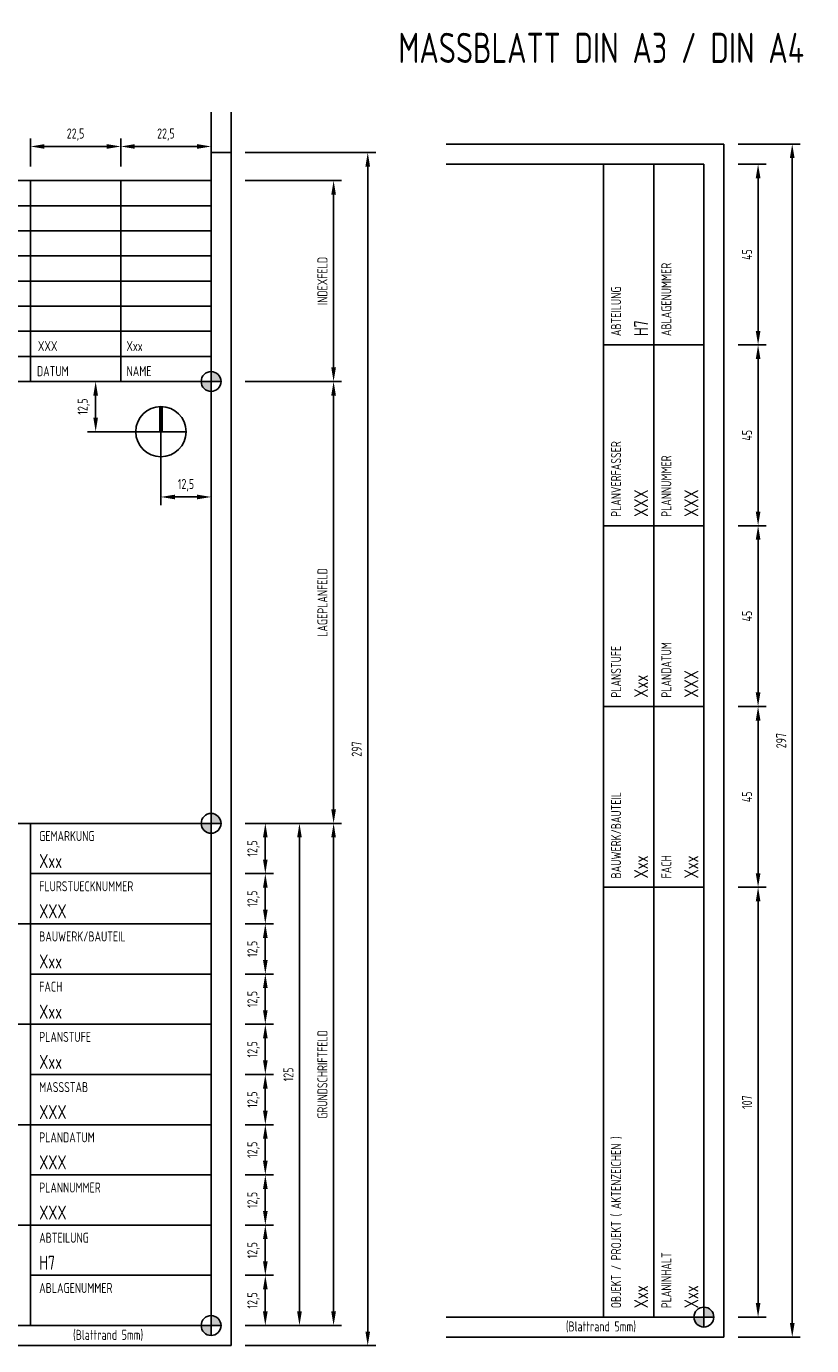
# Model space of a CAD drawing. Extents: x 5350 to 6500, y 9290 to 9979.
# Tile 5 of 5: x 6304 to 6500, y 9651 to 9979. Entities that reach past the tile are written whole.
import ezdxf
from ezdxf.enums import TextEntityAlignment as Align

# ---------------------------------------------------------------- set-up
doc = ezdxf.new("R2010")
doc.units = 0
doc.header["$LTSCALE"] = 0.5
doc.header["$MEASUREMENT"] = 0
doc.layers.get('Defpoints').update_dxf_attribs({"color": 1, "linetype": 'CONTINUOUS'})
for name, color, linetype in [('Z__B', 7, 'CONTINUOUS'), ('Z__T', 7, 'CONTINUOUS'), ('Z_GSF', 7, 'CONTINUOUS'), ('Z_IDX', 7, 'CONTINUOUS'), ('Z_IDX_T', 7, 'CONTINUOUS'), ('Z_LP', 255, 'CONTINUOUS'), ('Z_RAND', 7, 'CONTINUOUS')]:
    doc.layers.add(name, color=color, linetype=linetype)
doc.layers.add('Z_GSF_T', color=253, linetype='CONTINUOUS', lineweight=35)
doc.styles.add('ISOCP', font='isocp.shx', dxfattribs={"width": 0.8})
doc.dimstyles.new('LHM', dxfattribs={"dimtxt": 2.5, "dimasz": 3.5, "dimexe": 2, "dimexo": 0, "dimgap": 1.5, "dimtad": 1, "dimdec": 1, "dimtxsty": 'ISOCP', "dimcen": 0.09, "dimadec": 0, "dimazin": 0, "dimtfac": 1, "dimtdec": 1, "dimtmove": 0, "dimatfit": 3, "dimfxl": 1, "dimtolj": 1, "dimtzin": 0, "dimarcsym": 0})

# ---------------------------------------------------------------- blocks, each defined once
blk = doc.blocks.new('*D10')
at = {"layer": 'Defpoints', "color": 0, "transparency": 16777216}
for p in [(6358.78, 9668.38), (6363.78, 9668.38), (6358.78, 9655.88)]:
    blk.add_point(p, dxfattribs=at)
at = {"layer": 'Z__B', "color": 0, "lineweight": -2, "transparency": 16777216}
for p, q in [((6358.78, 9668.38), (6365.78, 9668.38)), ((6363.78, 9659.38), (6363.78, 9664.88)), ((6358.78, 9655.88), (6365.78, 9655.88))]:
    blk.add_line(p, q, dxfattribs=at)
at = {"layer": 'Z__B', "color": 0, "transparency": 16777216}
for points in [[(6363.2, 9664.88), (6364.36, 9664.88), (6363.78, 9668.38)], [(6363.2, 9659.38), (6364.36, 9659.38), (6363.78, 9655.88)]]:
    blk.add_solid(points, dxfattribs=at)
at = {"layer": 'Z__B', "color": 0, "transparency": 16777216, "insert": (6360.84, 9662.13), "char_height": 2.5, "attachment_point": 5, "rotation": 90, "style": 'ISOCP'}
blk.add_mtext('\\A1;12,5', dxfattribs=at)
blk = doc.blocks.new('*D11')
at = {"layer": 'Defpoints', "color": 0, "transparency": 16777216}
for p in [(6358.78, 9680.88), (6363.78, 9680.88), (6358.78, 9668.38)]:
    blk.add_point(p, dxfattribs=at)
at = {"layer": 'Z__B', "color": 0, "lineweight": -2, "transparency": 16777216}
for p, q in [((6358.78, 9680.88), (6365.78, 9680.88)), ((6363.78, 9671.88), (6363.78, 9677.38)), ((6358.78, 9668.38), (6365.78, 9668.38))]:
    blk.add_line(p, q, dxfattribs=at)
at = {"layer": 'Z__B', "color": 0, "transparency": 16777216}
for points in [[(6363.2, 9677.38), (6364.36, 9677.38), (6363.78, 9680.88)], [(6363.2, 9671.88), (6364.36, 9671.88), (6363.78, 9668.38)]]:
    blk.add_solid(points, dxfattribs=at)
at = {"layer": 'Z__B', "color": 0, "transparency": 16777216, "insert": (6360.84, 9674.63), "char_height": 2.5, "attachment_point": 5, "rotation": 90, "style": 'ISOCP'}
blk.add_mtext('\\A1;12,5', dxfattribs=at)
blk = doc.blocks.new('*D12')
at = {"layer": 'Defpoints', "color": 0, "transparency": 16777216}
for p in [(6358.78, 9693.38), (6363.78, 9693.38), (6358.78, 9680.88)]:
    blk.add_point(p, dxfattribs=at)
at = {"layer": 'Z__B', "color": 0, "lineweight": -2, "transparency": 16777216}
for p, q in [((6358.78, 9693.38), (6365.78, 9693.38)), ((6363.78, 9684.38), (6363.78, 9689.88)), ((6358.78, 9680.88), (6365.78, 9680.88))]:
    blk.add_line(p, q, dxfattribs=at)
at = {"layer": 'Z__B', "color": 0, "transparency": 16777216}
for points in [[(6363.2, 9689.88), (6364.36, 9689.88), (6363.78, 9693.38)], [(6363.2, 9684.38), (6364.36, 9684.38), (6363.78, 9680.88)]]:
    blk.add_solid(points, dxfattribs=at)
at = {"layer": 'Z__B', "color": 0, "transparency": 16777216, "insert": (6360.84, 9687.13), "char_height": 2.5, "attachment_point": 5, "rotation": 90, "style": 'ISOCP'}
blk.add_mtext('\\A1;12,5', dxfattribs=at)
blk = doc.blocks.new('*D13')
at = {"layer": 'Defpoints', "color": 0, "transparency": 16777216}
for p in [(6358.78, 9705.88), (6363.78, 9705.88), (6358.78, 9693.38)]:
    blk.add_point(p, dxfattribs=at)
at = {"layer": 'Z__B', "color": 0, "lineweight": -2, "transparency": 16777216}
for p, q in [((6358.78, 9705.88), (6365.78, 9705.88)), ((6363.78, 9696.88), (6363.78, 9702.38)), ((6358.78, 9693.38), (6365.78, 9693.38))]:
    blk.add_line(p, q, dxfattribs=at)
at = {"layer": 'Z__B', "color": 0, "transparency": 16777216}
for points in [[(6363.2, 9702.38), (6364.36, 9702.38), (6363.78, 9705.88)], [(6363.2, 9696.88), (6364.36, 9696.88), (6363.78, 9693.38)]]:
    blk.add_solid(points, dxfattribs=at)
at = {"layer": 'Z__B', "color": 0, "transparency": 16777216, "insert": (6360.84, 9699.63), "char_height": 2.5, "attachment_point": 5, "rotation": 90, "style": 'ISOCP'}
blk.add_mtext('\\A1;12,5', dxfattribs=at)
blk = doc.blocks.new('*D14')
at = {"layer": 'Defpoints', "color": 0, "transparency": 16777216}
for p in [(6358.78, 9718.38), (6363.78, 9718.38), (6358.78, 9705.88)]:
    blk.add_point(p, dxfattribs=at)
at = {"layer": 'Z__B', "color": 0, "lineweight": -2, "transparency": 16777216}
for p, q in [((6358.78, 9718.38), (6365.78, 9718.38)), ((6363.78, 9709.38), (6363.78, 9714.88)), ((6358.78, 9705.88), (6365.78, 9705.88))]:
    blk.add_line(p, q, dxfattribs=at)
at = {"layer": 'Z__B', "color": 0, "transparency": 16777216}
for points in [[(6363.2, 9714.88), (6364.36, 9714.88), (6363.78, 9718.38)], [(6363.2, 9709.38), (6364.36, 9709.38), (6363.78, 9705.88)]]:
    blk.add_solid(points, dxfattribs=at)
at = {"layer": 'Z__B', "color": 0, "transparency": 16777216, "insert": (6360.84, 9712.13), "char_height": 2.5, "attachment_point": 5, "rotation": 90, "style": 'ISOCP'}
blk.add_mtext('\\A1;12,5', dxfattribs=at)
blk = doc.blocks.new('*D15')
at = {"layer": 'Defpoints', "color": 0, "transparency": 16777216}
for p in [(6358.78, 9730.88), (6363.78, 9730.88), (6358.78, 9718.38)]:
    blk.add_point(p, dxfattribs=at)
at = {"layer": 'Z__B', "color": 0, "lineweight": -2, "transparency": 16777216}
for p, q in [((6358.78, 9730.88), (6365.78, 9730.88)), ((6363.78, 9721.88), (6363.78, 9727.38)), ((6358.78, 9718.38), (6365.78, 9718.38))]:
    blk.add_line(p, q, dxfattribs=at)
at = {"layer": 'Z__B', "color": 0, "transparency": 16777216}
for points in [[(6363.2, 9727.38), (6364.36, 9727.38), (6363.78, 9730.88)], [(6363.2, 9721.88), (6364.36, 9721.88), (6363.78, 9718.38)]]:
    blk.add_solid(points, dxfattribs=at)
at = {"layer": 'Z__B', "color": 0, "transparency": 16777216, "insert": (6360.84, 9724.63), "char_height": 2.5, "attachment_point": 5, "rotation": 90, "style": 'ISOCP'}
blk.add_mtext('\\A1;12,5', dxfattribs=at)
blk = doc.blocks.new('*D16')
at = {"layer": 'Defpoints', "color": 0, "transparency": 16777216}
for p in [(6358.78, 9743.38), (6363.78, 9743.38), (6358.78, 9730.88)]:
    blk.add_point(p, dxfattribs=at)
at = {"layer": 'Z__B', "color": 0, "lineweight": -2, "transparency": 16777216}
for p, q in [((6358.78, 9743.38), (6365.78, 9743.38)), ((6363.78, 9734.38), (6363.78, 9739.88)), ((6358.78, 9730.88), (6365.78, 9730.88))]:
    blk.add_line(p, q, dxfattribs=at)
at = {"layer": 'Z__B', "color": 0, "transparency": 16777216}
for points in [[(6363.2, 9739.88), (6364.36, 9739.88), (6363.78, 9743.38)], [(6363.2, 9734.38), (6364.36, 9734.38), (6363.78, 9730.88)]]:
    blk.add_solid(points, dxfattribs=at)
at = {"layer": 'Z__B', "color": 0, "transparency": 16777216, "insert": (6360.84, 9737.13), "char_height": 2.5, "attachment_point": 5, "rotation": 90, "style": 'ISOCP'}
blk.add_mtext('\\A1;12,5', dxfattribs=at)
blk = doc.blocks.new('*D17')
at = {"layer": 'Defpoints', "color": 0, "transparency": 16777216}
for p in [(6358.78, 9755.88), (6363.78, 9755.88), (6358.78, 9743.38)]:
    blk.add_point(p, dxfattribs=at)
at = {"layer": 'Z__B', "color": 0, "lineweight": -2, "transparency": 16777216}
for p, q in [((6358.78, 9755.88), (6365.78, 9755.88)), ((6363.78, 9746.88), (6363.78, 9752.38)), ((6358.78, 9743.38), (6365.78, 9743.38))]:
    blk.add_line(p, q, dxfattribs=at)
at = {"layer": 'Z__B', "color": 0, "transparency": 16777216}
for points in [[(6363.2, 9752.38), (6364.36, 9752.38), (6363.78, 9755.88)], [(6363.2, 9746.88), (6364.36, 9746.88), (6363.78, 9743.38)]]:
    blk.add_solid(points, dxfattribs=at)
at = {"layer": 'Z__B', "color": 0, "transparency": 16777216, "insert": (6360.84, 9749.63), "char_height": 2.5, "attachment_point": 5, "rotation": 90, "style": 'ISOCP'}
blk.add_mtext('\\A1;12,5', dxfattribs=at)
blk = doc.blocks.new('*D18')
at = {"layer": 'Defpoints', "color": 0, "transparency": 16777216}
for p in [(6358.78, 9768.38), (6363.78, 9768.38), (6358.78, 9755.88)]:
    blk.add_point(p, dxfattribs=at)
at = {"layer": 'Z__B', "color": 0, "lineweight": -2, "transparency": 16777216}
for p, q in [((6358.78, 9768.38), (6365.78, 9768.38)), ((6363.78, 9759.38), (6363.78, 9764.88)), ((6358.78, 9755.88), (6365.78, 9755.88))]:
    blk.add_line(p, q, dxfattribs=at)
at = {"layer": 'Z__B', "color": 0, "transparency": 16777216}
for points in [[(6363.2, 9764.88), (6364.36, 9764.88), (6363.78, 9768.38)], [(6363.2, 9759.38), (6364.36, 9759.38), (6363.78, 9755.88)]]:
    blk.add_solid(points, dxfattribs=at)
at = {"layer": 'Z__B', "color": 0, "transparency": 16777216, "insert": (6360.84, 9762.13), "char_height": 2.5, "attachment_point": 5, "rotation": 90, "style": 'ISOCP'}
blk.add_mtext('\\A1;12,5', dxfattribs=at)
blk = doc.blocks.new('*D19')
at = {"layer": 'Defpoints', "color": 0, "transparency": 16777216}
for p in [(6358.78, 9780.88), (6363.78, 9780.88), (6358.78, 9768.38)]:
    blk.add_point(p, dxfattribs=at)
at = {"layer": 'Z__B', "color": 0, "lineweight": -2, "transparency": 16777216}
for p, q in [((6358.78, 9780.88), (6365.78, 9780.88)), ((6363.78, 9771.88), (6363.78, 9777.38)), ((6358.78, 9768.38), (6365.78, 9768.38))]:
    blk.add_line(p, q, dxfattribs=at)
at = {"layer": 'Z__B', "color": 0, "transparency": 16777216}
for points in [[(6363.2, 9777.38), (6364.36, 9777.38), (6363.78, 9780.88)], [(6363.2, 9771.88), (6364.36, 9771.88), (6363.78, 9768.38)]]:
    blk.add_solid(points, dxfattribs=at)
at = {"layer": 'Z__B', "color": 0, "transparency": 16777216, "insert": (6360.84, 9774.63), "char_height": 2.5, "attachment_point": 5, "rotation": 90, "style": 'ISOCP'}
blk.add_mtext('\\A1;12,5', dxfattribs=at)
blk = doc.blocks.new('*D20')
at = {"layer": 'Defpoints', "color": 0, "transparency": 16777216}
for p in [(6358.78, 9780.88), (6372.28, 9780.88), (6358.78, 9655.88)]:
    blk.add_point(p, dxfattribs=at)
at = {"layer": 'Z__B', "color": 0, "lineweight": -2, "transparency": 16777216}
for p, q in [((6358.78, 9780.88), (6374.28, 9780.88)), ((6372.28, 9659.38), (6372.28, 9777.38)), ((6358.78, 9655.88), (6374.28, 9655.88))]:
    blk.add_line(p, q, dxfattribs=at)
at = {"layer": 'Z__B', "color": 0, "transparency": 16777216}
for points in [[(6371.7, 9777.38), (6372.86, 9777.38), (6372.28, 9780.88)], [(6371.7, 9659.38), (6372.86, 9659.38), (6372.28, 9655.88)]]:
    blk.add_solid(points, dxfattribs=at)
at = {"layer": 'Z__B', "color": 0, "transparency": 16777216, "insert": (6369.53, 9718.38), "char_height": 2.5, "attachment_point": 5, "rotation": 90, "style": 'ISOCP'}
blk.add_mtext('\\A1;125', dxfattribs=at)
blk = doc.blocks.new('*D24')
at = {"layer": 'Defpoints', "color": 0, "transparency": 16777216}
for p in [(6327.78, 9949.38), (6305.28, 9944.38), (6327.78, 9944.38)]:
    blk.add_point(p, dxfattribs=at)
at = {"layer": 'Z__B', "color": 0, "lineweight": -2, "transparency": 16777216}
for p, q in [((6305.28, 9944.38), (6305.28, 9951.38)), ((6327.78, 9944.38), (6327.78, 9951.38)), ((6308.78, 9949.38), (6324.28, 9949.38))]:
    blk.add_line(p, q, dxfattribs=at)
at = {"layer": 'Z__B', "color": 0, "transparency": 16777216}
for points in [[(6308.78, 9949.96), (6308.78, 9948.8), (6305.28, 9949.38)], [(6324.28, 9949.96), (6324.28, 9948.8), (6327.78, 9949.38)]]:
    blk.add_solid(points, dxfattribs=at)
at = {"layer": 'Z__B', "color": 0, "transparency": 16777216, "insert": (6316.53, 9952.32), "char_height": 2.5, "attachment_point": 5, "style": 'ISOCP'}
blk.add_mtext('\\A1;22,5', dxfattribs=at)
blk = doc.blocks.new('*D25')
at = {"layer": 'Defpoints', "color": 0, "transparency": 16777216}
for p in [(6350.28, 9949.38), (6327.78, 9944.38), (6350.28, 9944.38)]:
    blk.add_point(p, dxfattribs=at)
at = {"layer": 'Z__B', "color": 0, "lineweight": -2, "transparency": 16777216}
for p, q in [((6327.78, 9944.38), (6327.78, 9951.38)), ((6350.28, 9944.38), (6350.28, 9951.38)), ((6331.28, 9949.38), (6346.78, 9949.38))]:
    blk.add_line(p, q, dxfattribs=at)
at = {"layer": 'Z__B', "color": 0, "transparency": 16777216}
for points in [[(6331.28, 9949.96), (6331.28, 9948.8), (6327.78, 9949.38)], [(6346.78, 9949.96), (6346.78, 9948.8), (6350.28, 9949.38)]]:
    blk.add_solid(points, dxfattribs=at)
at = {"layer": 'Z__B', "color": 0, "transparency": 16777216, "insert": (6339.03, 9952.32), "char_height": 2.5, "attachment_point": 5, "style": 'ISOCP'}
blk.add_mtext('\\A1;22,5', dxfattribs=at)
blk = doc.blocks.new('*D27')
at = {"layer": 'Defpoints', "color": 0, "transparency": 16777216}
for p in [(6321.53, 9890.88), (6331.53, 9890.88), (6331.53, 9878.38)]:
    blk.add_point(p, dxfattribs=at)
at = {"layer": 'Z__B', "color": 0, "lineweight": -2, "transparency": 16777216}
for p, q in [((6331.53, 9890.88), (6319.53, 9890.88)), ((6321.53, 9881.88), (6321.53, 9887.38)), ((6331.53, 9878.38), (6319.53, 9878.38))]:
    blk.add_line(p, q, dxfattribs=at)
at = {"layer": 'Z__B', "color": 0, "transparency": 16777216}
for points in [[(6320.95, 9887.38), (6322.11, 9887.38), (6321.53, 9890.88)], [(6320.95, 9881.88), (6322.11, 9881.88), (6321.53, 9878.38)]]:
    blk.add_solid(points, dxfattribs=at)
at = {"layer": 'Z__B', "color": 0, "transparency": 16777216, "insert": (6318.59, 9884.63), "char_height": 2.5, "attachment_point": 5, "rotation": 90, "style": 'ISOCP'}
blk.add_mtext('\\A1;12,5', dxfattribs=at)
blk = doc.blocks.new('*D28')
at = {"layer": 'Defpoints', "color": 0, "transparency": 16777216}
for p in [(6337.78, 9872.13), (6350.28, 9872.13), (6350.28, 9862.13)]:
    blk.add_point(p, dxfattribs=at)
at = {"layer": 'Z__B', "color": 0, "lineweight": -2, "transparency": 16777216}
for p, q in [((6337.78, 9872.13), (6337.78, 9860.13)), ((6350.28, 9872.13), (6350.28, 9860.13)), ((6341.28, 9862.13), (6346.78, 9862.13))]:
    blk.add_line(p, q, dxfattribs=at)
at = {"layer": 'Z__B', "color": 0, "transparency": 16777216}
for points in [[(6341.28, 9862.71), (6341.28, 9861.55), (6337.78, 9862.13)], [(6346.78, 9862.71), (6346.78, 9861.55), (6350.28, 9862.13)]]:
    blk.add_solid(points, dxfattribs=at)
at = {"layer": 'Z__B', "color": 0, "transparency": 16777216, "insert": (6344.03, 9865.07), "char_height": 2.5, "attachment_point": 5, "style": 'ISOCP'}
blk.add_mtext('\\A1;12,5', dxfattribs=at)
blk = doc.blocks.new('*D29')
at = {"layer": 'Defpoints', "color": 0, "transparency": 16777216}
for p in [(6358.78, 9780.88), (6380.78, 9780.88), (6358.78, 9655.88)]:
    blk.add_point(p, dxfattribs=at)
at = {"layer": 'Z__B', "color": 0, "lineweight": -2, "transparency": 16777216}
for p, q in [((6358.78, 9780.88), (6382.78, 9780.88)), ((6380.78, 9659.38), (6380.78, 9777.38)), ((6358.78, 9655.88), (6382.78, 9655.88))]:
    blk.add_line(p, q, dxfattribs=at)
at = {"layer": 'Z__B', "color": 0, "transparency": 16777216}
for points in [[(6380.2, 9777.38), (6381.36, 9777.38), (6380.78, 9780.88)], [(6380.2, 9659.38), (6381.36, 9659.38), (6380.78, 9655.88)]]:
    blk.add_solid(points, dxfattribs=at)
at = {"layer": 'Z__B', "color": 0, "transparency": 16777216, "insert": (6378.01, 9718.38), "char_height": 2.5, "attachment_point": 5, "rotation": 90, "style": 'ISOCP'}
blk.add_mtext('\\A1;GRUNDSCHRIFTFELD', dxfattribs=at)
blk = doc.blocks.new('*D30')
at = {"layer": 'Defpoints', "color": 0, "transparency": 16777216}
for p in [(6358.78, 9890.88), (6380.78, 9890.88), (6358.78, 9780.88)]:
    blk.add_point(p, dxfattribs=at)
at = {"layer": 'Z__B', "color": 0, "lineweight": -2, "transparency": 16777216}
for p, q in [((6358.78, 9890.88), (6382.78, 9890.88)), ((6380.78, 9784.38), (6380.78, 9887.38)), ((6358.78, 9780.88), (6382.78, 9780.88))]:
    blk.add_line(p, q, dxfattribs=at)
at = {"layer": 'Z__B', "color": 0, "transparency": 16777216}
for points in [[(6380.2, 9887.38), (6381.36, 9887.38), (6380.78, 9890.88)], [(6380.2, 9784.38), (6381.36, 9784.38), (6380.78, 9780.88)]]:
    blk.add_solid(points, dxfattribs=at)
at = {"layer": 'Z__B', "color": 0, "transparency": 16777216, "insert": (6378.01, 9835.88), "char_height": 2.5, "attachment_point": 5, "rotation": 90, "style": 'ISOCP'}
blk.add_mtext('\\A1;LAGEPLANFELD', dxfattribs=at)
blk = doc.blocks.new('*D31')
at = {"layer": 'Defpoints', "color": 0, "transparency": 16777216}
for p in [(6358.78, 9940.88), (6380.78, 9940.88), (6358.78, 9890.88)]:
    blk.add_point(p, dxfattribs=at)
at = {"layer": 'Z__B', "color": 0, "lineweight": -2, "transparency": 16777216}
for p, q in [((6358.78, 9940.88), (6382.78, 9940.88)), ((6380.78, 9894.38), (6380.78, 9937.38)), ((6358.78, 9890.88), (6382.78, 9890.88))]:
    blk.add_line(p, q, dxfattribs=at)
at = {"layer": 'Z__B', "color": 0, "transparency": 16777216}
for points in [[(6380.2, 9937.38), (6381.36, 9937.38), (6380.78, 9940.88)], [(6380.2, 9894.38), (6381.36, 9894.38), (6380.78, 9890.88)]]:
    blk.add_solid(points, dxfattribs=at)
at = {"layer": 'Z__B', "color": 0, "transparency": 16777216, "insert": (6378.01, 9915.88), "char_height": 2.5, "attachment_point": 5, "rotation": 90, "style": 'ISOCP'}
blk.add_mtext('\\A1;INDEXFELD', dxfattribs=at)
blk = doc.blocks.new('*D32')
at = {"layer": 'Defpoints', "color": 0, "transparency": 16777216}
for p in [(6358.78, 9947.88), (6389.28, 9947.88), (6358.78, 9650.88)]:
    blk.add_point(p, dxfattribs=at)
at = {"layer": 'Z_RAND', "color": 0, "lineweight": -2, "transparency": 16777216}
for p, q in [((6358.78, 9947.88), (6391.28, 9947.88)), ((6389.28, 9654.38), (6389.28, 9944.38)), ((6358.78, 9650.88), (6391.28, 9650.88))]:
    blk.add_line(p, q, dxfattribs=at)
at = {"layer": 'Z_RAND', "color": 0, "transparency": 16777216}
for points in [[(6388.7, 9944.38), (6389.86, 9944.38), (6389.28, 9947.88)], [(6388.7, 9654.38), (6389.86, 9654.38), (6389.28, 9650.88)]]:
    blk.add_solid(points, dxfattribs=at)
at = {"layer": 'Z_RAND', "color": 0, "transparency": 16777216, "insert": (6386.53, 9799.38), "char_height": 2.5, "attachment_point": 5, "rotation": 90, "style": 'ISOCP'}
blk.add_mtext('\\A1;297', dxfattribs=at)
blk = doc.blocks.new('*D37')
at = {"layer": 'Defpoints', "color": 0, "transparency": 16777216}
for p in [(6481.48, 9949.98), (6494.98, 9949.98), (6481.48, 9652.98)]:
    blk.add_point(p, dxfattribs=at)
at = {"layer": 'Z__B', "color": 0, "lineweight": -2, "transparency": 16777216}
for p, q in [((6481.48, 9949.98), (6496.98, 9949.98)), ((6494.98, 9656.48), (6494.98, 9946.48)), ((6481.48, 9652.98), (6496.98, 9652.98))]:
    blk.add_line(p, q, dxfattribs=at)
at = {"layer": 'Z__B', "color": 0, "transparency": 16777216}
for points in [[(6494.4, 9946.48), (6495.57, 9946.48), (6494.98, 9949.98)], [(6494.4, 9656.48), (6495.57, 9656.48), (6494.98, 9652.98)]]:
    blk.add_solid(points, dxfattribs=at)
at = {"layer": 'Z__B', "color": 0, "transparency": 16777216, "insert": (6492.23, 9801.48), "char_height": 2.5, "attachment_point": 5, "rotation": 90, "style": 'ISOCP'}
blk.add_mtext('\\A1;297', dxfattribs=at)
blk = doc.blocks.new('*D38')
at = {"layer": 'Defpoints', "color": 0, "transparency": 16777216}
for p in [(6481.48, 9764.98), (6486.48, 9764.98), (6481.48, 9657.98)]:
    blk.add_point(p, dxfattribs=at)
at = {"layer": 'Z__B', "color": 0, "lineweight": -2, "transparency": 16777216}
for p, q in [((6481.48, 9764.98), (6488.48, 9764.98)), ((6486.48, 9661.48), (6486.48, 9761.48)), ((6481.48, 9657.98), (6488.48, 9657.98))]:
    blk.add_line(p, q, dxfattribs=at)
at = {"layer": 'Z__B', "color": 0, "transparency": 16777216}
for points in [[(6485.9, 9761.48), (6487.07, 9761.48), (6486.48, 9764.98)], [(6485.9, 9661.48), (6487.07, 9661.48), (6486.48, 9657.98)]]:
    blk.add_solid(points, dxfattribs=at)
at = {"layer": 'Z__B', "color": 0, "transparency": 16777216, "insert": (6483.73, 9711.48), "char_height": 2.5, "attachment_point": 5, "rotation": 90, "style": 'ISOCP'}
blk.add_mtext('\\A1;107', dxfattribs=at)
blk = doc.blocks.new('*D39')
at = {"layer": 'Defpoints', "color": 0, "transparency": 16777216}
for p in [(6481.48, 9809.98), (6486.48, 9809.98), (6481.48, 9764.98)]:
    blk.add_point(p, dxfattribs=at)
at = {"layer": 'Z__B', "color": 0, "lineweight": -2, "transparency": 16777216}
for p, q in [((6481.48, 9809.98), (6488.48, 9809.98)), ((6486.48, 9768.48), (6486.48, 9806.48)), ((6481.48, 9764.98), (6488.48, 9764.98))]:
    blk.add_line(p, q, dxfattribs=at)
at = {"layer": 'Z__B', "color": 0, "transparency": 16777216}
for points in [[(6485.9, 9806.48), (6487.07, 9806.48), (6486.48, 9809.98)], [(6485.9, 9768.48), (6487.07, 9768.48), (6486.48, 9764.98)]]:
    blk.add_solid(points, dxfattribs=at)
at = {"layer": 'Z__B', "color": 0, "transparency": 16777216, "insert": (6483.73, 9787.48), "char_height": 2.5, "attachment_point": 5, "rotation": 90, "style": 'ISOCP'}
blk.add_mtext('\\A1;45', dxfattribs=at)
blk = doc.blocks.new('*D40')
at = {"layer": 'Defpoints', "color": 0, "transparency": 16777216}
for p in [(6481.48, 9854.98), (6486.48, 9854.98), (6481.48, 9809.98)]:
    blk.add_point(p, dxfattribs=at)
at = {"layer": 'Z__B', "color": 0, "lineweight": -2, "transparency": 16777216}
for p, q in [((6481.48, 9854.98), (6488.48, 9854.98)), ((6486.48, 9813.48), (6486.48, 9851.48)), ((6481.48, 9809.98), (6488.48, 9809.98))]:
    blk.add_line(p, q, dxfattribs=at)
at = {"layer": 'Z__B', "color": 0, "transparency": 16777216}
for points in [[(6485.9, 9851.48), (6487.07, 9851.48), (6486.48, 9854.98)], [(6485.9, 9813.48), (6487.07, 9813.48), (6486.48, 9809.98)]]:
    blk.add_solid(points, dxfattribs=at)
at = {"layer": 'Z__B', "color": 0, "transparency": 16777216, "insert": (6483.73, 9832.48), "char_height": 2.5, "attachment_point": 5, "rotation": 90, "style": 'ISOCP'}
blk.add_mtext('\\A1;45', dxfattribs=at)
blk = doc.blocks.new('*D41')
at = {"layer": 'Defpoints', "color": 0, "transparency": 16777216}
for p in [(6481.48, 9899.98), (6486.48, 9899.98), (6481.48, 9854.98)]:
    blk.add_point(p, dxfattribs=at)
at = {"layer": 'Z__B', "color": 0, "lineweight": -2, "transparency": 16777216}
for p, q in [((6481.48, 9899.98), (6488.48, 9899.98)), ((6486.48, 9858.48), (6486.48, 9896.48)), ((6481.48, 9854.98), (6488.48, 9854.98))]:
    blk.add_line(p, q, dxfattribs=at)
at = {"layer": 'Z__B', "color": 0, "transparency": 16777216}
for points in [[(6485.9, 9896.48), (6487.07, 9896.48), (6486.48, 9899.98)], [(6485.9, 9858.48), (6487.07, 9858.48), (6486.48, 9854.98)]]:
    blk.add_solid(points, dxfattribs=at)
at = {"layer": 'Z__B', "color": 0, "transparency": 16777216, "insert": (6483.73, 9877.48), "char_height": 2.5, "attachment_point": 5, "rotation": 90, "style": 'ISOCP'}
blk.add_mtext('\\A1;45', dxfattribs=at)
blk = doc.blocks.new('*D42')
at = {"layer": 'Defpoints', "color": 0, "transparency": 16777216}
for p in [(6481.48, 9944.98), (6486.48, 9944.98), (6481.48, 9899.98)]:
    blk.add_point(p, dxfattribs=at)
at = {"layer": 'Z__B', "color": 0, "lineweight": -2, "transparency": 16777216}
for p, q in [((6481.48, 9944.98), (6488.48, 9944.98)), ((6486.48, 9903.48), (6486.48, 9941.48)), ((6481.48, 9899.98), (6488.48, 9899.98))]:
    blk.add_line(p, q, dxfattribs=at)
at = {"layer": 'Z__B', "color": 0, "transparency": 16777216}
for points in [[(6485.9, 9941.48), (6487.07, 9941.48), (6486.48, 9944.98)], [(6485.9, 9903.48), (6487.07, 9903.48), (6486.48, 9899.98)]]:
    blk.add_solid(points, dxfattribs=at)
at = {"layer": 'Z__B', "color": 0, "transparency": 16777216, "insert": (6483.73, 9922.48), "char_height": 2.5, "attachment_point": 5, "rotation": 90, "style": 'ISOCP'}
blk.add_mtext('\\A1;45', dxfattribs=at)

msp = doc.modelspace()

# ---------------------------------------------------------------- hatches: boundary and pattern name
at = {"layer": 'Defpoints'}
h = msp.add_hatch(color=256, dxfattribs=at)
h.paths.add_polyline_path([(6350.28, 9893.35), (6350.28, 9890.88), (6352.75, 9890.88, 0.414214)])
h.paths.add_polyline_path([(6350.28, 9888.41), (6350.28, 9890.88), (6347.81, 9890.88, 0.414214)])
h = msp.add_hatch(color=256, dxfattribs=at)
h.paths.add_polyline_path([(6350.28, 9783.35), (6350.28, 9780.88), (6352.75, 9780.88, 0.414214)])
h.paths.add_polyline_path([(6350.28, 9778.41), (6350.28, 9780.88), (6347.81, 9780.88, 0.414214)])
h = msp.add_hatch(color=256, dxfattribs=at)
h.paths.add_polyline_path([(6350.28, 9658.35), (6350.28, 9655.88), (6352.75, 9655.88, 0.414214)])
h.paths.add_polyline_path([(6350.28, 9653.41), (6350.28, 9655.88), (6347.81, 9655.88, 0.414214)])
h = msp.add_hatch(color=256, dxfattribs=at)
h.paths.add_polyline_path([(6472.98, 9660.44), (6472.98, 9657.98), (6475.45, 9657.98, 0.414214)])
h.paths.add_polyline_path([(6472.98, 9655.51), (6472.98, 9657.98), (6470.52, 9657.98, 0.414214)])
at = {"layer": 'Z_LP'}
h = msp.add_hatch(color=256, dxfattribs=at)
h.paths.add_polyline_path([(6338.08, 9884.62, 0.012005), (6337.78, 9884.63), (6337.78, 9878.38), (6338.08, 9878.38)])
h.paths.add_polyline_path([(6337.78, 9884.63, 0.012005), (6337.48, 9884.62), (6337.48, 9878.38), (6337.78, 9878.38)])

# ---------------------------------------------------------------- linework, layer by layer
at = {"layer": 'Defpoints'}
for p, q in [((6350.28, 9893.35), (6350.28, 9888.41)), ((6347.81, 9890.88), (6352.75, 9890.88)), ((6350.28, 9783.35), (6350.28, 9778.41)), ((6347.81, 9780.88), (6352.75, 9780.88)), ((6350.28, 9658.35), (6350.28, 9653.41)), ((6472.98, 9660.44), (6472.98, 9655.51)), ((6347.81, 9655.88), (6352.75, 9655.88)), ((6470.52, 9657.98), (6475.45, 9657.98))]:
    msp.add_line(p, q, dxfattribs=at)
for centre in [(6350.28, 9890.88), (6350.28, 9780.88), (6350.28, 9655.88), (6472.98, 9657.98)]:
    msp.add_circle(centre, 2.47, dxfattribs=at)
at = {"layer": 'Z_GSF'}
for p, q in [((6447.98, 9944.98), (6447.98, 9657.98)), ((6460.48, 9944.98), (6460.48, 9657.98)), ((6447.98, 9899.98), (6472.98, 9899.98)), ((6350.28, 9890.88), (6350.28, 9780.88)), ((6447.98, 9854.98), (6472.98, 9854.98)), ((6447.98, 9809.98), (6472.98, 9809.98)), ((6350.28, 9780.88), (6170.28, 9780.88)), ((6305.28, 9780.88), (6305.28, 9655.88)), ((6350.28, 9780.88), (6350.28, 9655.88)), ((6350.28, 9768.38), (6305.28, 9768.38)), ((6447.98, 9764.98), (6472.98, 9764.98)), ((6350.28, 9755.88), (6170.28, 9755.88)), ((6350.28, 9743.38), (6305.28, 9743.38)), ((6350.28, 9730.88), (6170.28, 9730.88)), ((6350.28, 9718.38), (6305.28, 9718.38)), ((6350.28, 9705.88), (6170.28, 9705.88)), ((6350.28, 9693.38), (6305.28, 9693.38)), ((6350.28, 9680.88), (6170.28, 9680.88)), ((6350.28, 9668.38), (6305.28, 9668.38)), ((6350.28, 9655.88), (6170.28, 9655.88))]:
    msp.add_line(p, q, dxfattribs=at)
at = {"layer": 'Z_IDX'}
for p, q in [((6170.28, 9940.88), (6350.28, 9940.88)), ((6305.28, 9890.88), (6305.28, 9940.88)), ((6327.78, 9890.88), (6327.78, 9940.88)), ((6350.28, 9890.88), (6350.28, 9940.88)), ((6170.28, 9934.63), (6350.28, 9934.63)), ((6170.28, 9928.38), (6350.28, 9928.38)), ((6170.28, 9922.13), (6350.28, 9922.13)), ((6170.28, 9915.88), (6350.28, 9915.88)), ((6170.28, 9909.63), (6350.28, 9909.63)), ((6170.28, 9903.38), (6350.28, 9903.38)), ((6170.28, 9897.13), (6350.28, 9897.13)), ((6170.28, 9890.88), (6350.28, 9890.88))]:
    msp.add_line(p, q, dxfattribs=at)
at = {"layer": 'Z_LP'}
for p, q in [((6337.48, 9884.62), (6337.48, 9878.38)), ((6337.78, 9884.63), (6337.78, 9872.13)), ((6338.08, 9884.62), (6338.08, 9878.38)), ((6344.03, 9878.38), (6331.53, 9878.38))]:
    msp.add_line(p, q, dxfattribs=at)
msp.add_circle((6337.78, 9878.38), 6.25, dxfattribs=at)
at = {"layer": 'Z_RAND'}
for p, q in [((6350.28, 9957.88), (6350.28, 9655.88)), ((6355.28, 9957.88), (6355.28, 9650.88)), ((6355.28, 9947.88), (6350.28, 9947.88)), ((6477.98, 9949.98), (6408.8, 9949.98)), ((6477.98, 9949.98), (6477.98, 9652.98)), ((6472.98, 9944.98), (6408.8, 9944.98)), ((6472.98, 9944.98), (6472.98, 9657.98)), ((6350.28, 9655.88), (6148.28, 9655.88)), ((6472.98, 9657.98), (6408.8, 9657.98)), ((6477.98, 9652.98), (6408.8, 9652.98)), ((6355.28, 9650.88), (6148.28, 9650.88))]:
    msp.add_line(p, q, dxfattribs=at)

# ---------------------------------------------------------------- texts
at = {"layer": 'Defpoints', "style": 'ISOCP', "width": 0.8}
for p in [(6315.91, 9652.31), (6438.61, 9654.4)]:
    msp.add_text('(Blattrand 5mm)', height=2.5, dxfattribs=at).set_placement(p)
at = {"layer": 'Z__T', "style": 'ISOCP', "width": 0.8}
msp.add_text('MASSBLATT DIN A3 / DIN A4', height=7.5, dxfattribs=at).set_placement((6447.41, 9973.93), align=Align.MIDDLE)
at = {"layer": 'Z_GSF', "style": 'ISOCP', "width": 0.8}
for s, p in [('ABLAGENUMMER', (6464.88, 9902.18)), ('ABTEILUNG', (6452.38, 9902.18)), ('PLANVERFASSER', (6452.38, 9857.18)), ('PLANNUMMER', (6464.88, 9857.18)), ('PLANSTUFE', (6452.38, 9812.18)), ('PLANDATUM', (6464.88, 9812.18)), ('BAUWERK/BAUTEIL', (6452.38, 9767.18)), ('FACH', (6464.88, 9767.18)), ('OBJEKT / PROJEKT ( AKTENZEICHEN )', (6452.38, 9660.18)), ('PLANINHALT', (6464.88, 9660.18))]:
    msp.add_text(s, height=2.5, rotation=90, dxfattribs=at).set_placement(p)
for s, p in [('GEMARKUNG', (6307.48, 9776.48)), ('FLURSTUECKNUMMER', (6307.48, 9763.98)), ('BAUWERK/BAUTEIL', (6307.48, 9751.48)), ('FACH', (6307.48, 9738.98)), ('PLANSTUFE', (6307.48, 9726.48)), ('MASSSTAB', (6307.48, 9713.98)), ('PLANDATUM', (6307.48, 9701.48)), ('PLANNUMMER', (6307.48, 9688.98)), ('ABTEILUNG', (6307.48, 9676.48)), ('ABLAGENUMMER', (6307.48, 9663.98))]:
    msp.add_text(s, height=2.5, dxfattribs=at).set_placement(p)
at = {"layer": 'Z_GSF_T', "style": 'ISOCP', "width": 0.8}
for s, p in [('H7', (6459.11, 9902.18)), ('XXX', (6459.11, 9857.18)), ('XXX', (6471.61, 9857.18)), ('Xxx', (6459.11, 9812.18)), ('XXX', (6471.61, 9812.18)), ('Xxx', (6459.11, 9767.18)), ('Xxx', (6471.61, 9767.18)), ('Xxx', (6459.11, 9660.18)), ('Xxx', (6471.61, 9660.18))]:
    msp.add_text(s, height=3.5, rotation=90, dxfattribs=at).set_placement(p)
for s, p in [('Xxx', (6307.48, 9769.76)), ('XXX', (6307.48, 9757.26)), ('Xxx', (6307.48, 9744.76)), ('Xxx', (6307.48, 9732.26)), ('Xxx', (6307.48, 9719.76)), ('XXX', (6307.48, 9707.26)), ('XXX', (6307.48, 9694.76)), ('XXX', (6307.48, 9682.26)), ('H7', (6307.48, 9669.76))]:
    msp.add_text(s, height=3.5, dxfattribs=at).set_placement(p)
at = {"layer": 'Z_IDX', "style": 'ISOCP', "width": 0.8}
for s, p in [('DATUM', (6306.92, 9892.2)), ('NAME', (6329.24, 9892.2))]:
    msp.add_text(s, height=2.5, dxfattribs=at).set_placement(p)
at = {"layer": 'Z_IDX_T', "style": 'ISOCP', "width": 0.8}
for s, p in [('XXX', (6307.15, 9898.45)), ('Xxx', (6329.18, 9898.45))]:
    msp.add_text(s, height=2.5, dxfattribs=at).set_placement(p)

# ---------------------------------------------------------------- dimensions: what is measured, and where the dimension line sits
at = {"layer": 'Z__B'}
for base, p1, p2, picture, middle in [((6327.78, 9949.38), (6305.28, 9944.38), (6327.78, 9944.38), '*D24', (6316.53, 9952.32)), ((6350.28, 9949.38), (6327.78, 9944.38), (6350.28, 9944.38), '*D25', (6339.03, 9952.32)), ((6350.28, 9862.13), (6337.78, 9872.13), (6350.28, 9872.13), '*D28', (6344.03, 9865.07))]:
    dim = msp.add_linear_dim(base=base, p1=p1, p2=p2, dimstyle='LHM', dxfattribs=at)
    dim.commit()
    dim.dimension.update_dxf_attribs({"geometry": picture, "text_midpoint": middle})
for base, p1, p2, picture, middle in [((6494.98, 9949.98), (6481.48, 9652.98), (6481.48, 9949.98), '*D37', (6492.23, 9801.48)), ((6486.48, 9944.98), (6481.48, 9899.98), (6481.48, 9944.98), '*D42', (6483.73, 9922.48)), ((6486.48, 9899.98), (6481.48, 9854.98), (6481.48, 9899.98), '*D41', (6483.73, 9877.48)), ((6321.53, 9890.88), (6331.53, 9878.38), (6331.53, 9890.88), '*D27', (6318.59, 9884.63)), ((6486.48, 9854.98), (6481.48, 9809.98), (6481.48, 9854.98), '*D40', (6483.73, 9832.48)), ((6486.48, 9809.98), (6481.48, 9764.98), (6481.48, 9809.98), '*D39', (6483.73, 9787.48)), ((6363.78, 9780.88), (6358.78, 9768.38), (6358.78, 9780.88), '*D19', (6360.84, 9774.63)), ((6372.28, 9780.88), (6358.78, 9655.88), (6358.78, 9780.88), '*D20', (6369.53, 9718.38)), ((6363.78, 9768.38), (6358.78, 9755.88), (6358.78, 9768.38), '*D18', (6360.84, 9762.13)), ((6486.48, 9764.98), (6481.48, 9657.98), (6481.48, 9764.98), '*D38', (6483.73, 9711.48)), ((6363.78, 9755.88), (6358.78, 9743.38), (6358.78, 9755.88), '*D17', (6360.84, 9749.63)), ((6363.78, 9743.38), (6358.78, 9730.88), (6358.78, 9743.38), '*D16', (6360.84, 9737.13)), ((6363.78, 9730.88), (6358.78, 9718.38), (6358.78, 9730.88), '*D15', (6360.84, 9724.63)), ((6363.78, 9718.38), (6358.78, 9705.88), (6358.78, 9718.38), '*D14', (6360.84, 9712.13)), ((6363.78, 9705.88), (6358.78, 9693.38), (6358.78, 9705.88), '*D13', (6360.84, 9699.63)), ((6363.78, 9693.38), (6358.78, 9680.88), (6358.78, 9693.38), '*D12', (6360.84, 9687.13)), ((6363.78, 9680.88), (6358.78, 9668.38), (6358.78, 9680.88), '*D11', (6360.84, 9674.63)), ((6363.78, 9668.38), (6358.78, 9655.88), (6358.78, 9668.38), '*D10', (6360.84, 9662.13))]:
    dim = msp.add_linear_dim(base=base, p1=p1, p2=p2, angle=90, dimstyle='LHM', dxfattribs=at)
    dim.commit()
    dim.dimension.update_dxf_attribs({"geometry": picture, "text_midpoint": middle})
for base, p1, p2, text, picture, middle in [((6380.78, 9940.88), (6358.78, 9890.88), (6358.78, 9940.88), 'INDEXFELD', '*D31', (6378.01, 9915.88)), ((6380.78, 9890.88), (6358.78, 9780.88), (6358.78, 9890.88), 'LAGEPLANFELD', '*D30', (6378.01, 9835.88)), ((6380.78, 9780.88), (6358.78, 9655.88), (6358.78, 9780.88), 'GRUNDSCHRIFTFELD', '*D29', (6378.01, 9718.38))]:
    dim = msp.add_linear_dim(base=base, p1=p1, p2=p2, angle=90, text=text, dimstyle='LHM', dxfattribs=at)
    dim.commit()
    dim.dimension.update_dxf_attribs({"geometry": picture, "text_midpoint": middle})
at = {"layer": 'Z_RAND'}
dim = msp.add_linear_dim(base=(6389.28, 9947.88), p1=(6358.78, 9650.88), p2=(6358.78, 9947.88), angle=90, dimstyle='LHM', dxfattribs=at)
dim.commit()
dim.dimension.update_dxf_attribs({"geometry": '*D32', "text_midpoint": (6386.53, 9799.38)})

doc.saveas('drawing.dxf')
